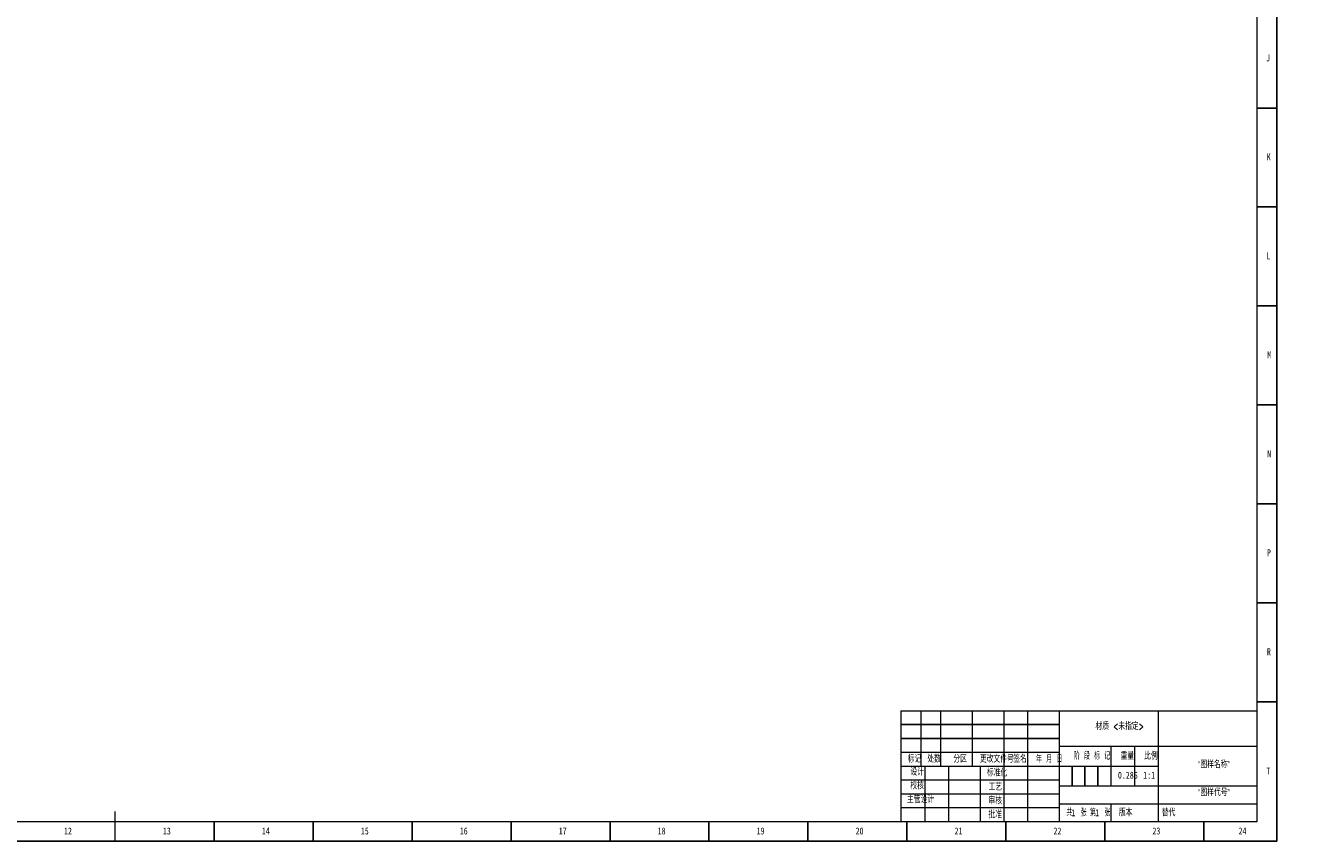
# Model space of a CAD drawing. Header units: millimetres. Extents: x 0 to 1206, y 0 to 841.
# Tile 3 of 4: x 557 to 1206, y 0 to 412. Entities that reach past the tile are written whole.
import ezdxf

# ---------------------------------------------------------------- set-up
doc = ezdxf.new("R2010")
doc.units = ezdxf.units.MM
for name, color, linetype in [('10', 7, 'Continuous'), ('5', 7, 'Continuous'), ('9', 7, 'Continuous'), ('SLD-0', 7, 'Continuous')]:
    doc.layers.add(name, color=color, linetype=linetype)
doc.styles.add('SLDTEXTSTYLE0', font='TXT', dxfattribs={"width": 0.7, "bigfont": 'bigfont'})
doc.styles.add('SLDTEXTSTYLE1', font='TXT', dxfattribs={"width": 0.6, "bigfont": 'bigfont'})
doc.styles.add('SLDTEXTSTYLE2', font='TXT', dxfattribs={"width": 0.614286, "bigfont": 'bigfont'})
doc.styles.add('SLDTEXTSTYLE3', font='TXT', dxfattribs={"width": 0.62, "bigfont": 'bigfont'})
doc.styles.add('SLDTEXTSTYLE5', font='TXT', dxfattribs={"width": 0.7})

msp = doc.modelspace()

# ---------------------------------------------------------------- linework, layer by layer
at = {"layer": '5', "color": 7}
for p, q in [((1189, 0), (1189, 841)), ((999, 59), (1079, 59)), ((999, 52), (1079, 52)), ((1085.5, 38), (1085.5, 28)), ((1092, 38), (1092, 28)), ((1098.5, 38), (1098.5, 28)), ((0, 0), (1189, 0))]:
    msp.add_line(p, q, dxfattribs=at)
at = {"layer": '5', "color": 7, "lineweight": 15}
for p, q in [((1179, 10), (1179, 831.05)), ((999, 66), (1179, 66)), ((999, 66), (999, 10)), ((1009, 66), (1009, 38)), ((1019, 66), (1019, 38)), ((1035, 66), (1035, 38)), ((1051, 66), (1051, 10)), ((1063, 66), (1063, 10)), ((1079, 66), (1079, 10)), ((1129, 66), (1129, 38)), ((1079, 48), (1179, 48)), ((1105, 48), (1105, 28)), ((1117, 48), (1117, 28)), ((999, 45), (1079, 45)), ((999, 38), (1129, 38)), ((1011, 38), (1011, 10)), ((1023, 38), (1023, 10)), ((1039, 38), (1039, 10)), ((1129, 38), (1129, 10)), ((999, 31), (1079, 31)), ((1079, 28), (1179, 28)), ((999, 24), (1079, 24)), ((999, 17), (1079, 17)), ((1079.01, 18.98), (1179, 18.98)), ((0, 10), (1179, 10))]:
    msp.add_line(p, q, dxfattribs=at)
at = {"layer": '5'}
for p, q in [((1189, 370.5), (1179, 370.5)), ((1189, 320.5), (1179, 320.5)), ((1189, 270.5), (1179, 270.5)), ((1189, 220.5), (1179, 220.5)), ((1189, 170.5), (1179, 170.5)), ((1189, 120.5), (1179, 120.5)), ((1189, 70.5), (1179, 70.5)), ((652, 0), (652, 10)), ((702, 0), (702, 10)), ((752, 0), (752, 10)), ((802, 0), (802, 10)), ((852, 0), (852, 10)), ((902, 0), (902, 10)), ((952, 0), (952, 10)), ((1002, 0), (1002, 10)), ((1052, 0), (1052, 10)), ((1102, 0), (1102, 10)), ((1152, 0), (1152, 10))]:
    msp.add_line(p, q, dxfattribs=at)
at = {"layer": '5', "lineweight": 15}
for p, q in [((602, 0), (602, 15)), ((1105, 18.98), (1105, 10))]:
    msp.add_line(p, q, dxfattribs=at)

# ---------------------------------------------------------------- texts
at = {"layer": '10', "char_height": 3.5}
for s, insert, attachment_point, style in [('J', (1184.52, 397.54), 2, 'SLDTEXTSTYLE5'), ('K', (1184.82, 347.54), 2, 'SLDTEXTSTYLE5'), ('L', (1184.68, 297.54), 2, 'SLDTEXTSTYLE5'), ('M', (1185.1, 247.54), 2, 'SLDTEXTSTYLE5'), ('N', (1185.05, 197.54), 2, 'SLDTEXTSTYLE5'), ('P', (1184.94, 147.54), 2, 'SLDTEXTSTYLE5'), ('R', (1184.93, 97.54), 2, 'SLDTEXTSTYLE5'), ('\\M+18DDE质 <\\M+196A2\\M+18E77\\M+192E8>', (1109.48, 59.86), 2, 'SLDTEXTSTYLE0'), ('\\M+18167图样\\M+196BC\\M+18FCC\\M+18168', (1157.17, 40.51), 2, 'SLDTEXTSTYLE0'), ('0.286', (1113.65, 35.16), 2, 'SLDTEXTSTYLE5'), ('T', (1184.66, 37.29), 2, 'SLDTEXTSTYLE5'), ('\\M+18D5A\\M+18A6A', (1007.18, 29.86), 2, 'SLDTEXTSTYLE0'), ('\\M+18167图样\\M+191E3\\M+18D86\\M+18168', (1157.17, 26.37), 2, 'SLDTEXTSTYLE0'), ('\\M+18EE5\\M+18AC7设计', (1008.93, 22.83), 2, 'SLDTEXTSTYLE0'), ('1', (1085.11, 16.19), 1, 'SLDTEXTSTYLE5'), ('1', (1097.14, 16.19), 1, 'SLDTEXTSTYLE5'), ('12', (578.09, 6.97), 2, 'SLDTEXTSTYLE5'), ('13', (628.09, 6.97), 2, 'SLDTEXTSTYLE5'), ('14', (678.09, 6.97), 2, 'SLDTEXTSTYLE5'), ('15', (728.09, 6.97), 2, 'SLDTEXTSTYLE5'), ('16', (778.09, 6.97), 2, 'SLDTEXTSTYLE5'), ('17', (828.09, 6.97), 2, 'SLDTEXTSTYLE5'), ('18', (878.09, 6.97), 2, 'SLDTEXTSTYLE5'), ('19', (928.09, 6.97), 2, 'SLDTEXTSTYLE5'), ('20', (978.09, 6.97), 2, 'SLDTEXTSTYLE5'), ('21', (1028.09, 6.97), 2, 'SLDTEXTSTYLE5'), ('22', (1078.09, 6.97), 2, 'SLDTEXTSTYLE5'), ('23', (1128.09, 6.97), 2, 'SLDTEXTSTYLE5'), ('24', (1171.59, 6.97), 2, 'SLDTEXTSTYLE5')]:
    msp.add_mtext(s, dxfattribs=dict(at, insert=insert, attachment_point=attachment_point, style=style))
at = {"layer": '10', "color": 7, "insert": (1112.53, 16.19), "char_height": 3.5, "attachment_point": 2, "style": 'SLDTEXTSTYLE0'}
msp.add_mtext('\\M+194C5\\M+1967B', dxfattribs=at)
at = {"layer": '9', "color": 7, "char_height": 3.5, "attachment_point": 2}
for s, insert, style in [('\\M+18D58\\M+189FC\\M+195B6\\M+18C8F\\M+18D86', (1047.47, 43.31), 'SLDTEXTSTYLE0'), ('标记', (1005.82, 43.31), 'SLDTEXTSTYLE0'), ('处\\M+19094', (1015.76, 43.31), 'SLDTEXTSTYLE0'), ('\\M+195AA\\M+18BE6', (1028.92, 43.31), 'SLDTEXTSTYLE0'), ('签\\M+196BC', (1059.15, 43.31), 'SLDTEXTSTYLE0'), ('\\M+1944E \\M+18C8E \\M+193FA', (1073.91, 43.31), 'SLDTEXTSTYLE3'), ('阶 \\M+19269 标 记', (1095.54, 44.81), 'SLDTEXTSTYLE2'), ('\\M+18F64\\M+197CA', (1113.4, 44.81), 'SLDTEXTSTYLE0'), ('\\M+194E4\\M+197E1', (1125.29, 44.81), 'SLDTEXTSTYLE0'), ('设计', (1007.23, 36.77), 'SLDTEXTSTYLE0'), ('标\\M+18F79\\M+189BB', (1047.57, 36.36), 'SLDTEXTSTYLE0'), ('\\M+18D48艺', (1046.68, 29.23), 'SLDTEXTSTYLE0'), ('审\\M+18A6A', (1046.68, 22.25), 'SLDTEXTSTYLE0'), ('\\M+194E1\\M+18F79', (1046.66, 15.22), 'SLDTEXTSTYLE0'), ('\\M+18BA4  张', (1087.69, 16.19), 'SLDTEXTSTYLE1'), ('\\M+191E6  张', (1099.68, 16.19), 'SLDTEXTSTYLE1')]:
    msp.add_mtext(s, dxfattribs=dict(at, insert=insert, style=style))
at = {"layer": 'SLD-0', "char_height": 3.5}
for s, insert, attachment_point, style in [('1:1', (1124.44, 35.16), 2, 'SLDTEXTSTYLE5'), ('\\M+191D6\\M+191E3', (1130.85, 16.19), 1, 'SLDTEXTSTYLE0')]:
    msp.add_mtext(s, dxfattribs=dict(at, insert=insert, attachment_point=attachment_point, style=style))

doc.saveas('drawing.dxf')
